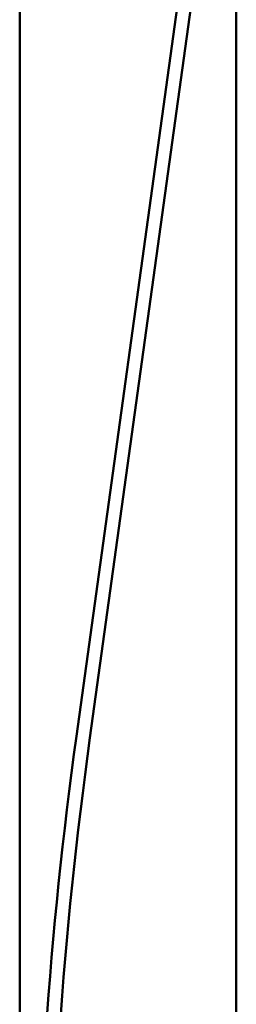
# Model space of a CAD drawing. Header units: inches. Extents: x 23.7 to 69.9, y 6 to 64.2.
# Tile 94 of 158: x 68.9 to 69.9, y 9.7 to 14.3. Entities that reach past the tile are written whole.
import ezdxf

# ---------------------------------------------------------------- set-up
doc = ezdxf.new("R2010")
doc.units = ezdxf.units.IN
doc.header["$MEASUREMENT"] = 0
doc.layers.add('Visible (ANSI)', color=7, linetype='Continuous', lineweight=50)

msp = doc.modelspace()

# ---------------------------------------------------------------- linework, layer by layer
at = {"layer": 'Visible (ANSI)'}
for p, q in [((68.8897, 8.0818), (68.8897, 24.2518)), ((69.8897, 23.6118), (69.8897, 8.3718)), ((69.1515, 10.9499), (69.6593, 14.6286)), ((69.7217, 14.62), (69.2139, 10.9413))]:
    msp.add_line(p, q, dxfattribs=at)
for radius in [20.0315, 19.9685]:
    msp.add_arc((88.9948, 8.2107), radius, 172.14037, 180, dxfattribs=at)

doc.saveas('drawing.dxf')
